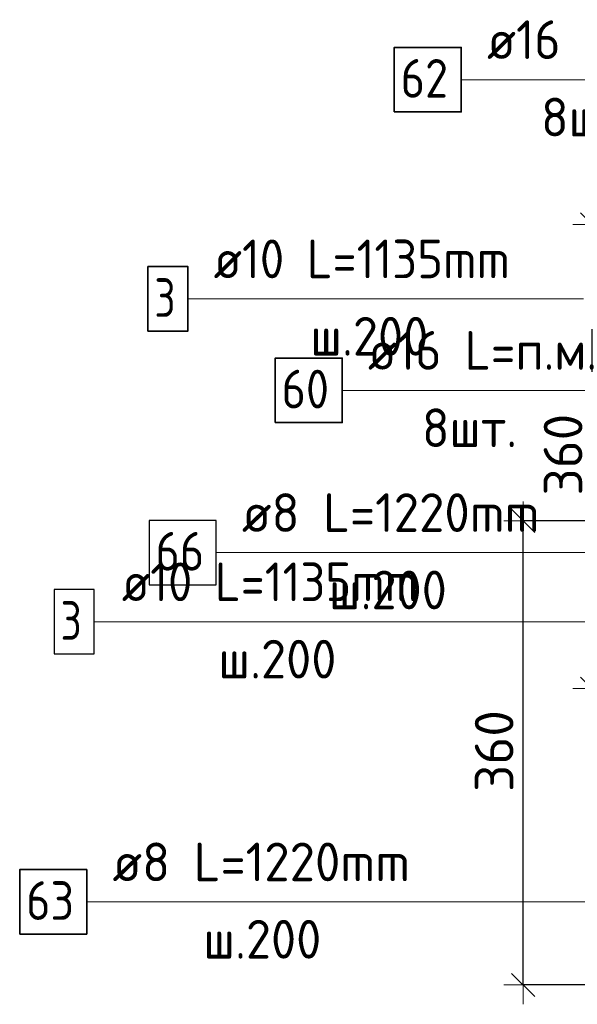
# Model space of a CAD drawing. Header units: metres. Extents: x -38 to 97, y -15 to 21.
# Tile 20 of 118: x 71.593 to 72.026, y 1.939 to 2.703. Entities that reach past the tile are written whole.
import ezdxf

# ---------------------------------------------------------------- set-up
doc = ezdxf.new("R2010")
doc.units = ezdxf.units.M
doc.header["$PDMODE"] = 65
for name, color, linetype, lineweight in [('XR$3$Арм.стержн. Арматура края', 96, 'Continuous', 35), ('XR$3$Арм.стержн. Хомут', 240, 'Continuous', 35), ('XR$3$Арм.стержн.горизонт. 1', 180, 'Continuous', 35), ('XR$3$Размерная линия (1)', 7, 'Continuous', 13), ('XR$5$Арм.стержн. Арматура края', 96, 'Continuous', 35), ('XR$5$Арм.стержн. Хомут', 240, 'Continuous', 35), ('XR$5$Арм.стержн.горизонт. 1', 180, 'Continuous', 35), ('XR$5$Размерная линия (1)', 7, 'Continuous', 13)]:
    doc.layers.add(name, color=color, linetype=linetype, lineweight=lineweight)
doc.styles.add('ISOCPEUR', font='txt')
doc.dimstyles.new('DIMSTYLE_24', dxfattribs={"dimtxt": 0.03, "dimasz": 0.03, "dimexe": 0, "dimexo": 0, "dimgap": 0.015, "dimtad": 2, "dimdec": 0, "dimlfac": 1000, "dimrnd": 5, "dimzin": 12, "dimdsep": 46, "dimtxsty": 'ISOCPEUR', "dimblk1": 'ALL_ML_STRICH', "dimblk2": 'ALL_ML_STRICH', "dimsah": 1, "dimcen": 0, "dimclrd": 7, "dimclre": 256, "dimclrt": 7, "dimadec": 0, "dimazin": 0, "dimtfac": 1, "dimtdec": 0, "dimtix": 1, "dimtmove": 2, "dimatfit": 3, "dimfxl": 0, "dimtzin": 0, "dimlwd": 0, "dimlwe": -3, "dimarcsym": 0})

# ---------------------------------------------------------------- blocks, each defined once
blk = doc.blocks.new('ALL_ML_STRICH')
at = {"color": 0, "linetype": 'ByBlock', "lineweight": -2}
for p, q in [((-0.3, -0.3), (0.3, 0.3)), ((0, -0.5), (0, 0.5)), ((-1, 0), (0.5, 0))]:
    blk.add_line(p, q, dxfattribs=at)
blk = doc.blocks.new('*D247')
at = {"layer": 'DEFPOINTS', "color": 7, "linetype": 'Continuous', "lineweight": 13, "transparency": 33554687}
for p in [(72.17211, 2.54403), (72.03736, 2.18403), (72.17211, 2.18403)]:
    blk.add_point(p, dxfattribs=at)
at = {"layer": 'XR$3$Размерная линия (1)', "color": 9, "linetype": 'Continuous', "lineweight": -2, "true_color": 0xc7c7c7, "transparency": 33554687}
for p, q in [((72.15211, 2.54403), (72.03736, 2.54403)), ((72.15211, 2.18403), (72.03736, 2.18403))]:
    blk.add_line(p, q, dxfattribs=at)
at = {"layer": 'XR$3$Размерная линия (1)', "color": 7, "linetype": 'Continuous', "lineweight": -2, "transparency": 33554687}
blk.add_line((72.03736, 2.18403), (72.03736, 2.54403), dxfattribs=at)
at = {"layer": 'XR$3$Размерная линия (1)', "color": 7, "linetype": 'Continuous', "lineweight": 13, "transparency": 33554687, "xscale": 0.03, "yscale": 0.03, "zscale": 0.03}
for p, rotation in [((72.03736, 2.54403), 90), ((72.03736, 2.18403), 270)]:
    blk.add_blockref('ALL_ML_STRICH', p, dxfattribs=dict(at, rotation=rotation))
at = {"layer": 'XR$3$Размерная линия (1)', "color": 7, "linetype": 'Continuous', "lineweight": 13, "transparency": 33554687, "insert": (72.01486, 2.36553), "char_height": 0.03, "width": 0.09, "attachment_point": 5, "rotation": 90, "style": 'ISOCPEUR'}
blk.add_mtext('\\A1;{360}', dxfattribs=at)
blk = doc.blocks.new('*D603')
at = {"layer": 'DEFPOINTS', "color": 7, "linetype": 'Continuous', "lineweight": 13, "transparency": 33554687}
for p in [(72.11861, 2.31411), (71.98386, 1.95411), (72.11861, 1.95411)]:
    blk.add_point(p, dxfattribs=at)
at = {"layer": 'XR$5$Размерная линия (1)', "color": 9, "linetype": 'Continuous', "lineweight": -2, "true_color": 0xc7c7c7, "transparency": 33554687}
for p, q in [((72.09861, 2.31411), (71.98386, 2.31411)), ((72.09861, 1.95411), (71.98386, 1.95411))]:
    blk.add_line(p, q, dxfattribs=at)
at = {"layer": 'XR$5$Размерная линия (1)', "color": 7, "linetype": 'Continuous', "lineweight": -2, "transparency": 33554687}
blk.add_line((71.98386, 1.95411), (71.98386, 2.31411), dxfattribs=at)
at = {"layer": 'XR$5$Размерная линия (1)', "color": 7, "linetype": 'Continuous', "lineweight": 13, "transparency": 33554687, "xscale": 0.03, "yscale": 0.03, "zscale": 0.03}
for p, rotation in [((71.98386, 2.31411), 90), ((71.98386, 1.95411), 270)]:
    blk.add_blockref('ALL_ML_STRICH', p, dxfattribs=dict(at, rotation=rotation))
at = {"layer": 'XR$5$Размерная линия (1)', "color": 7, "linetype": 'Continuous', "lineweight": 13, "transparency": 33554687, "insert": (71.96136, 2.13561), "char_height": 0.03, "width": 0.09, "attachment_point": 5, "rotation": 90, "style": 'ISOCPEUR'}
blk.add_mtext('\\A1;{360}', dxfattribs=at)

msp = doc.modelspace()

# ---------------------------------------------------------------- linework, layer by layer
at = {"layer": 'XR$3$Арм.стержн. Арматура края', "color": 7, "linetype": 'Continuous', "lineweight": 13, "transparency": 33554687}
msp.add_line((71.72365, 2.48637), (72.03065, 2.48637), dxfattribs=at)
at = {"layer": 'XR$3$Арм.стержн. Арматура края', "color": 7, "linetype": 'Continuous', "lineweight": 35, "transparency": 33554687}
msp.add_lwpolyline([(71.69265, 2.46137), (71.72365, 2.46137), (71.72365, 2.51137), (71.69265, 2.51137), (71.69265, 2.46137)], dxfattribs=at)
at = {"layer": 'XR$3$Арм.стержн. Хомут', "color": 7, "linetype": 'Continuous', "lineweight": 13, "transparency": 33554687}
msp.add_line((71.74558, 2.28956), (72.03758, 2.28956), dxfattribs=at)
at = {"layer": 'XR$3$Арм.стержн. Хомут', "color": 7, "linetype": 'Continuous', "lineweight": 25, "transparency": 33554687}
msp.add_lwpolyline([(71.69358, 2.26456), (71.74558, 2.26456), (71.74558, 2.31456), (71.69358, 2.31456), (71.69358, 2.26456)], dxfattribs=at)
at = {"layer": 'XR$3$Арм.стержн.горизонт. 1', "color": 7, "linetype": 'Continuous', "lineweight": 13, "transparency": 33554687}
msp.add_line((71.93584, 2.65643), (72.16184, 2.65643), dxfattribs=at)
at = {"layer": 'XR$3$Арм.стержн.горизонт. 1', "color": 7, "linetype": 'Continuous', "lineweight": 35, "transparency": 33554687}
msp.add_lwpolyline([(71.88384, 2.63143), (71.93584, 2.63143), (71.93584, 2.68143), (71.88384, 2.68143), (71.88384, 2.63143)], dxfattribs=at)
at = {"layer": 'XR$5$Арм.стержн. Арматура края', "color": 7, "linetype": 'Continuous', "lineweight": 13, "transparency": 33554687}
for p, q in [((71.65085, 2.23588), (72.02085, 2.23588)), ((72.02085, 2.23588), (72.14365, 2.23588)), ((72.02085, 2.23588), (72.14365, 2.23588))]:
    msp.add_line(p, q, dxfattribs=at)
at = {"layer": 'XR$5$Арм.стержн. Арматура края', "color": 7, "linetype": 'Continuous', "lineweight": 25, "transparency": 33554687}
msp.add_lwpolyline([(71.61985, 2.21088), (71.65085, 2.21088), (71.65085, 2.26088), (71.61985, 2.26088), (71.61985, 2.21088)], dxfattribs=at)
at = {"layer": 'XR$5$Арм.стержн. Хомут', "color": 7, "linetype": 'Continuous', "lineweight": 13, "transparency": 33554687}
for p, q in [((71.64512, 2.01858), (72.00312, 2.01858)), ((72.00312, 2.01858), (72.14664, 2.01858))]:
    msp.add_line(p, q, dxfattribs=at)
at = {"layer": 'XR$5$Арм.стержн. Хомут', "color": 7, "linetype": 'Continuous', "lineweight": 35, "transparency": 33554687}
msp.add_lwpolyline([(71.59312, 1.99358), (71.64512, 1.99358), (71.64512, 2.04358), (71.59312, 2.04358), (71.59312, 1.99358)], dxfattribs=at)
at = {"layer": 'XR$5$Арм.стержн.горизонт. 1', "color": 7, "linetype": 'Continuous', "lineweight": 13, "transparency": 33554687}
msp.add_line((71.84342, 2.4154), (72.12942, 2.4154), dxfattribs=at)
at = {"layer": 'XR$5$Арм.стержн.горизонт. 1', "color": 7, "linetype": 'Continuous', "lineweight": 35, "transparency": 33554687}
msp.add_lwpolyline([(71.79142, 2.3904), (71.84342, 2.3904), (71.84342, 2.4404), (71.79142, 2.4404), (71.79142, 2.3904)], dxfattribs=at)

# ---------------------------------------------------------------- texts
at = {"layer": 'XR$3$Арм.стержн. Арматура края', "color": 7, "linetype": 'Continuous', "lineweight": 25, "transparency": 33554687, "char_height": 0.03, "attachment_point": 7, "style": 'ISOCPEUR'}
for s, insert, width in [('\\W0.92;ø10 L=1135mm ', (71.74365, 2.50237), 0.2806693), ('\\W0.78;3', (71.69765, 2.47237), 0.0326407), ('\\W0.95;ш.200 ', (71.81865, 2.44237), 0.1311996)]:
    msp.add_mtext(s, dxfattribs=dict(at, insert=insert, width=width))
at = {"layer": 'XR$3$Арм.стержн. Хомут', "color": 7, "linetype": 'Continuous', "lineweight": 25, "transparency": 33554687, "char_height": 0.03, "attachment_point": 7, "style": 'ISOCPEUR'}
for s, insert, width in [('\\W0.96;ø8 L=1220mm ', (71.76558, 2.30556), 0.2722217), ('\\W0.87;66', (71.69858, 2.27556), 0.0550812), ('\\W0.95;ш.200 ', (71.83308, 2.24556), 0.1311995)]:
    msp.add_mtext(s, dxfattribs=dict(at, insert=insert, width=width))
at = {"layer": 'XR$3$Арм.стержн.горизонт. 1', "color": 7, "linetype": 'Continuous', "lineweight": 25, "transparency": 33554687, "char_height": 0.03, "attachment_point": 7, "style": 'ISOCPEUR'}
for s, insert, width in [('\\W0.94;ø16 L=п.м.', (71.95584, 2.67243), 0.199983), ('\\W0.87;62', (71.88884, 2.64243), 0.0550812), ('\\W0.94;8шт. ', (71.99784, 2.61243), 0.1161286)]:
    msp.add_mtext(s, dxfattribs=dict(at, insert=insert, width=width))
at = {"layer": 'XR$5$Арм.стержн. Арматура края', "color": 7, "linetype": 'Continuous', "lineweight": 25, "transparency": 33554687, "char_height": 0.03, "attachment_point": 7, "style": 'ISOCPEUR'}
for s, insert, width in [('\\W0.92;ø10 L=1135mm ', (71.67235, 2.25188), 0.2806694), ('\\W0.78;3', (71.62485, 2.22188), 0.0326407), ('\\W0.95;ш.200 ', (71.74735, 2.19188), 0.1311996)]:
    msp.add_mtext(s, dxfattribs=dict(at, insert=insert, width=width))
at = {"layer": 'XR$5$Арм.стержн. Хомут', "color": 7, "linetype": 'Continuous', "lineweight": 25, "transparency": 33554687, "char_height": 0.03, "attachment_point": 7, "style": 'ISOCPEUR'}
for s, insert, width in [('\\W0.96;ø8 L=1220mm ', (71.66512, 2.03458), 0.2722217), ('\\W0.87;63', (71.59812, 2.00458), 0.0550812), ('\\W0.95;ш.200 ', (71.73562, 1.97458), 0.1311997)]:
    msp.add_mtext(s, dxfattribs=dict(at, insert=insert, width=width))
at = {"layer": 'XR$5$Арм.стержн.горизонт. 1', "color": 7, "linetype": 'Continuous', "lineweight": 25, "transparency": 33554687, "char_height": 0.03, "attachment_point": 7, "style": 'ISOCPEUR'}
for s, insert, width in [('\\W0.94;ø16 L=п.м.', (71.86342, 2.4314), 0.1999831), ('\\W0.87;60', (71.79642, 2.4014), 0.0550812), ('\\W0.94;8шт. ', (71.90542, 2.3714), 0.1161286)]:
    msp.add_mtext(s, dxfattribs=dict(at, insert=insert, width=width))

# ---------------------------------------------------------------- dimensions: what is measured, and where the dimension line sits
at = {"layer": 'XR$3$Размерная линия (1)', "color": 7, "linetype": 'Continuous', "lineweight": 13, "transparency": 33554687}
dim = msp.add_linear_dim(base=(72.03736, 2.54403), p1=(72.15211, 2.18403), p2=(72.15211, 2.54403), angle=90, dimstyle='DIMSTYLE_24', override={"dimpost": '<>', "dimclrd": 7, "dimclre": 9, "dimclrt": 7, "dimlwd": 0, "dimlwe": 65533}, dxfattribs=at)
dim.commit()
dim.dimension.update_dxf_attribs({"geometry": '*D247', "text_midpoint": (72.01486, 2.36553), "dimtype": 160})
at = {"layer": 'XR$5$Размерная линия (1)', "color": 7, "linetype": 'Continuous', "lineweight": 13, "transparency": 33554687}
dim = msp.add_linear_dim(base=(71.98386, 2.31411), p1=(72.09861, 1.95411), p2=(72.09861, 2.31411), angle=90, dimstyle='DIMSTYLE_24', override={"dimpost": '<>', "dimclrd": 7, "dimclre": 9, "dimclrt": 7, "dimlwd": 0, "dimlwe": 65533}, dxfattribs=at)
dim.commit()
dim.dimension.update_dxf_attribs({"geometry": '*D603', "text_midpoint": (71.96136, 2.13561), "dimtype": 160})

doc.saveas('drawing.dxf')
